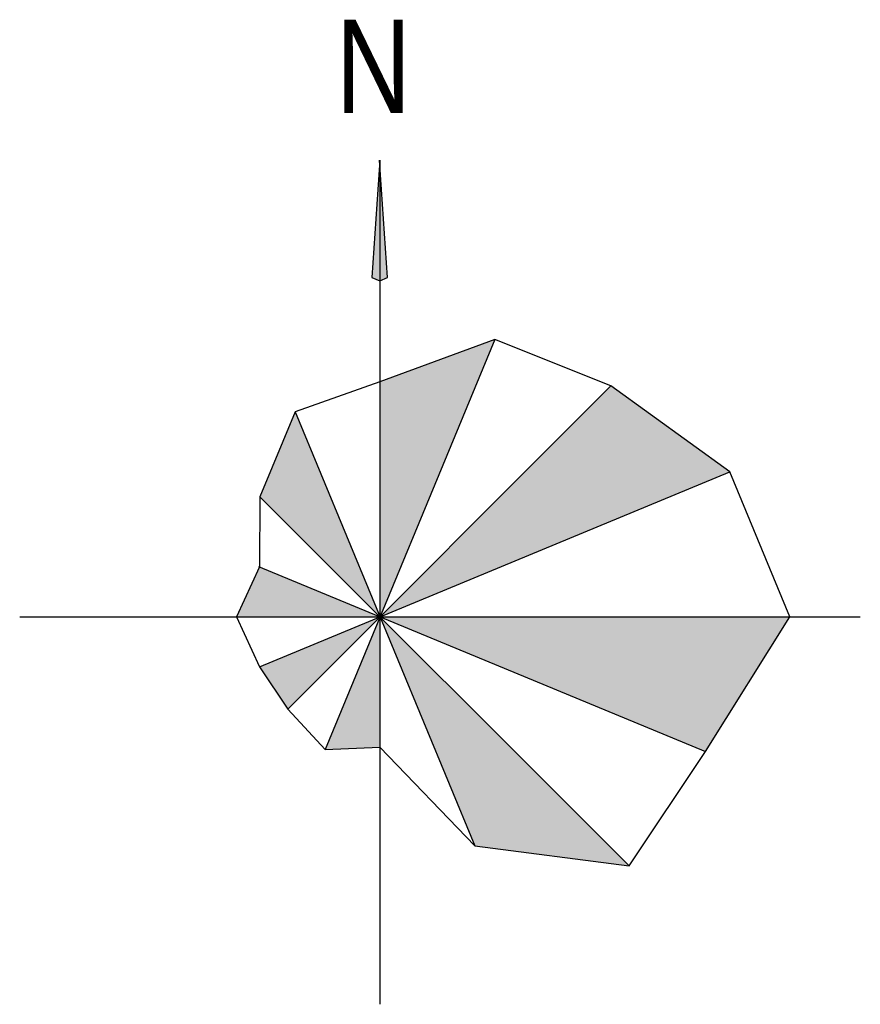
# Model space of a CAD drawing. Header units: millimetres. Extents: x 1371 to 38096, y 232 to 174236.
# Tile 14 of 84: x 18799 to 18822, y 87205 to 87232. Entities that reach past the tile are written whole.
import ezdxf

# ---------------------------------------------------------------- set-up
doc = ezdxf.new("R2010")
doc.units = ezdxf.units.MM
doc.header["$LTSCALE"] = 10
doc.layers.add('F', color=7, linetype='Continuous')
doc.layers.add('LOCKUP', color=7, linetype='Continuous')
doc.styles.add('XX', font='swissek.ttf', dxfattribs={"width": 0.8})

# ---------------------------------------------------------------- blocks, each defined once
blk = doc.blocks.new('*U326')
at = {"layer": 'F'}
h = blk.add_hatch(color=96, dxfattribs=at)
h.paths.add_polyline_path([(18809.026, 87215.587), (18805.725, 87216.954), (18805.096, 87215.587)])
h.paths.add_polyline_path([(18809.026, 87215.587), (18806.702, 87221.197), (18805.742, 87218.871)])
h.paths.add_polyline_path([(18805.725, 87214.22), (18806.5, 87213.061), (18809.026, 87215.587)])
h.paths.add_polyline_path([(18807.522, 87211.957), (18809.026, 87212.015), (18809.026, 87215.587)])
h.paths.add_polyline_path([(18811.623, 87209.317), (18815.845, 87208.767), (18809.026, 87215.587)])
h.paths.add_polyline_path([(18817.936, 87211.896), (18820.238, 87215.587), (18809.026, 87215.587)])
h.paths.add_polyline_path([(18818.596, 87219.551), (18815.34, 87221.902), (18809.026, 87215.587)])
at = {"layer": 'F', "ltscale": 0.3}
for points in [[(18809.01, 87228.079), (18808.8, 87224.87), (18809.026, 87228.079), (18809.018, 87224.781)], [(18809.026, 87228.079), (18809.235, 87224.87), (18809.026, 87228.079), (18809.018, 87224.781)]]:
    blk.add_solid(points, dxfattribs=at)
at = {"layer": 'F', "color": 96, "ltscale": 0.3}
blk.add_solid([(18809.026, 87215.587), (18809.026, 87222.017), (18812.17, 87223.177)], dxfattribs=at)
blk = doc.blocks.new('*U324')
at = {"layer": 'F'}
for points in [[(18809.026, 87228.079), (18808.8, 87224.87), (18809.018, 87224.781), (18809.235, 87224.87), (18809.01, 87228.079)], [(18809.026, 87228.079), (18809.026, 87204.981)], [(18799.167, 87215.587), (18822.169, 87215.587)]]:
    blk.add_lwpolyline(points, dxfattribs=at)
blk.add_lwpolyline([(18812.17, 87223.177), (18809.026, 87222.017), (18806.702, 87221.197), (18805.742, 87218.871), (18805.725, 87216.954), (18805.096, 87215.587), (18805.725, 87214.22), (18806.5, 87213.061), (18807.522, 87211.957), (18809.026, 87212.015), (18811.623, 87209.317), (18815.845, 87208.767), (18817.936, 87211.896), (18820.238, 87215.587), (18818.596, 87219.551), (18815.34, 87221.902)], close=True, dxfattribs=at)
at = {"layer": 'F', "color": 96}
for points in [[(18812.17, 87223.177), (18807.522, 87211.957)], [(18806.5, 87213.061), (18815.34, 87221.902)], [(18806.702, 87221.197), (18811.623, 87209.317)], [(18805.725, 87214.22), (18818.596, 87219.551)], [(18805.742, 87218.871), (18815.845, 87208.767)], [(18805.699, 87216.965), (18817.936, 87211.896)]]:
    blk.add_lwpolyline(points, dxfattribs=at)
at = {"layer": 'F', "ltscale": 0.3, "style": 'XX', "width": 0.8}
blk.add_text('N', height=2.554, dxfattribs=at).set_placement((18807.815, 87229.373))
blk = doc.blocks.new('*U327')
at = {"layer": 'LOCKUP', "ltscale": 0.3}
for name in ['*U324', '*U326']:
    blk.add_blockref(name, (0, 0), dxfattribs=at)

msp = doc.modelspace()

# ---------------------------------------------------------------- block references
at = {"layer": 'LOCKUP', "ltscale": 0.3}
msp.add_blockref('*U327', (0, 0), dxfattribs=at)

doc.saveas('drawing.dxf')
